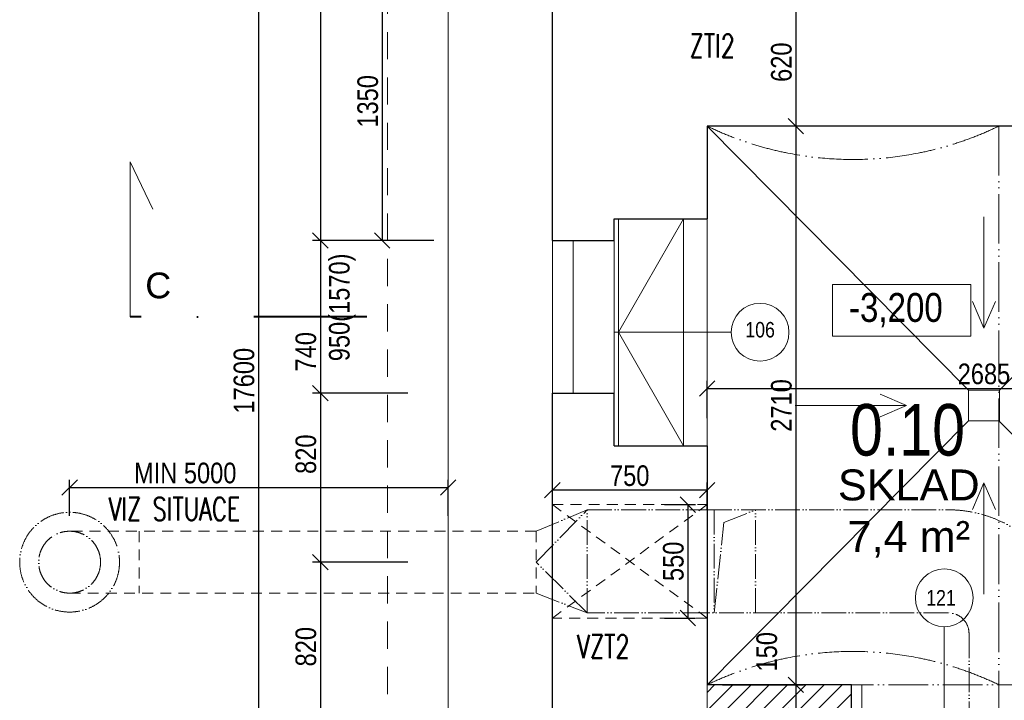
# Model space of a CAD drawing. Header units: millimetres. Extents: x -300958 to -108039, y 30118 to 292543.
# Tile 156 of 256: x -204290 to -199517, y 122560 to 125861. Entities that reach past the tile are written whole.
import ezdxf
from ezdxf.enums import TextEntityAlignment as Align

# ---------------------------------------------------------------- set-up
doc = ezdxf.new("R2010")
doc.units = ezdxf.units.MM
doc.header["$MEASUREMENT"] = 0
for name, pattern in [('ACAD_ISO05W100', [33, 24, -3, 0, -3, 0, -3]), ('DGN Style 2', [879.857395, 527.914437, -351.942958]), ('DGN Style 4', [1094.119168, 546.717885, -273.358943, 0.683397, -273.358943])]:
    doc.linetypes.add(name, pattern=pattern)
doc.layers.get('0').update_dxf_attribs({"lineweight": 13})
doc.layers.get('Defpoints').update_dxf_attribs({"color": 3, "lineweight": 13})
for name, color, linetype, lineweight in [('dims', 7, 'Continuous', 9), ('dvere', 7, 'Continuous', 9), ('Materiály', 1, 'Continuous', 13), ('navrh', 1, 'Continuous', 9), ('popis', 7, 'Continuous', 9), ('PSV', 7, 'Continuous', 13), ('rez', 7, 'Continuous', 13), ('tenka', 7, 'Continuous', 13), ('texts', 3, 'Continuous', 30), ('výškové kóty', 7, 'Continuous', 13), ('walls', 7, 'Continuous', 13), ('zařizovací předměty', 7, 'Continuous', 9)]:
    doc.layers.add(name, color=color, linetype=linetype, lineweight=lineweight)
doc.styles.add('GENERATED_STYLE_8', font='arial.ttf')
doc.styles.get("Standard").update_dxf_attribs({"font": 'txt.shx'})
doc.styles.add('STYLE-0', font='ARIALN.TTF')
doc.styles.add('Style-Arial', font='arial.ttf')
doc.dimstyles.new('arch', dxfattribs={"dimscale": 50, "dimtxt": 2.5, "dimasz": 2.5, "dimexe": 1.25, "dimexo": 0.9, "dimtad": 1, "dimdec": 0, "dimtxsty": 'STYLE-0', "dimblk": 'ARCHTICK', "dimcen": 2.5, "dimadec": 0, "dimazin": 0, "dimtfac": 1, "dimtdec": 0, "dimtmove": 2, "dimatfit": 3, "dimldrblk": 'ARCHTICK', "dimfxl": 0, "dimarcsym": 0})

# ---------------------------------------------------------------- blocks, each defined once
blk = doc.blocks.new('_ArchTick')
at = {"color": 0, "linetype": 'ByBlock', "flags": 128}
blk.add_lwpolyline([(-0.5, -0.5), (0.5, 0.5)], dxfattribs=at)
blk = doc.blocks.new('*D2497')
at = {"layer": 'Defpoints', "color": 0, "linetype": 'Continuous'}
for p in [(-200225.5, 125965), (-200527.2, 125345), (-200225.5, 125345)]:
    blk.add_point(p, dxfattribs=at)
at = {"layer": 'dims', "color": 0, "linetype": 'Continuous', "lineweight": -2}
for p, q in [((-200300.5, 125965), (-200564.7, 125965)), ((-200527.2, 125965), (-200527.2, 125345)), ((-200300.5, 125345), (-200564.7, 125345))]:
    blk.add_line(p, q, dxfattribs=at)
at = {"layer": 'dims', "color": 0, "linetype": 'Continuous', "lineweight": -2, "xscale": 75, "yscale": 75, "zscale": 75}
for p, rotation in [((-200527.2, 125965), 90), ((-200527.2, 125345), 270)]:
    blk.add_blockref('_ArchTick', p, dxfattribs=dict(at, rotation=rotation))
at = {"layer": 'dims', "color": 0, "linetype": 'Continuous', "insert": (-200597, 125655), "char_height": 100, "attachment_point": 5, "rotation": 90, "style": 'STYLE-0'}
blk.add_mtext('620', dxfattribs=at)
blk = doc.blocks.new('*D2499')
at = {"layer": 'Defpoints', "color": 0, "linetype": 'Continuous'}
for p in [(-200225.5, 125345), (-200957.6, 122635), (-200527.2, 122635)]:
    blk.add_point(p, dxfattribs=at)
at = {"layer": 'dims', "color": 0, "linetype": 'Continuous', "lineweight": -2}
for p, q in [((-200300.5, 125345), (-200564.7, 125345)), ((-200527.2, 125345), (-200527.2, 122635)), ((-200882.6, 122635), (-200489.7, 122635))]:
    blk.add_line(p, q, dxfattribs=at)
at = {"layer": 'dims', "color": 0, "linetype": 'Continuous', "lineweight": -2, "xscale": 75, "yscale": 75, "zscale": 75}
for p, rotation in [((-200527.2, 125345), 90), ((-200527.2, 122635), 270)]:
    blk.add_blockref('_ArchTick', p, dxfattribs=dict(at, rotation=rotation))
at = {"layer": 'dims', "color": 0, "linetype": 'Continuous', "insert": (-200597, 123990), "char_height": 100, "attachment_point": 5, "rotation": 90, "style": 'STYLE-0'}
blk.add_mtext('2710', dxfattribs=at)
blk = doc.blocks.new('*D2514')
at = {"layer": 'Defpoints', "color": 0, "linetype": 'Continuous'}
for p in [(-200957.6, 122635), (-200957.6, 122485), (-200527.2, 122485)]:
    blk.add_point(p, dxfattribs=at)
at = {"layer": 'dims', "color": 0, "linetype": 'Continuous', "lineweight": -2}
for p, q in [((-200882.6, 122635), (-200489.7, 122635)), ((-200527.2, 122635), (-200527.2, 122485)), ((-200882.6, 122485), (-200489.7, 122485))]:
    blk.add_line(p, q, dxfattribs=at)
at = {"layer": 'dims', "color": 0, "linetype": 'Continuous', "lineweight": -2, "xscale": 75, "yscale": 75, "zscale": 75}
for p, rotation in [((-200527.2, 122635), 90), ((-200527.2, 122485), 270)]:
    blk.add_blockref('_ArchTick', p, dxfattribs=dict(at, rotation=rotation))
at = {"layer": 'dims', "color": 0, "linetype": 'Continuous', "insert": (-200667.8, 122795.5), "char_height": 100, "attachment_point": 5, "rotation": 90, "style": 'STYLE-0'}
blk.add_mtext('150', dxfattribs=at)
blk = doc.blocks.new('*D2541')
at = {"layer": 'Defpoints', "color": 0, "linetype": 'Continuous'}
for p in [(-202332.6, 127875), (-202832.6, 124790), (-202332.6, 124790)]:
    blk.add_point(p, dxfattribs=at)
at = {"layer": 'dims', "color": 0, "linetype": 'Continuous', "lineweight": -2}
for p, q in [((-202407.6, 127875), (-202870.1, 127875)), ((-202832.6, 127875), (-202832.6, 124790)), ((-202407.6, 124790), (-202870.1, 124790))]:
    blk.add_line(p, q, dxfattribs=at)
at = {"layer": 'dims', "color": 0, "linetype": 'Continuous', "lineweight": -2, "xscale": 75, "yscale": 75, "zscale": 75}
for p, rotation in [((-202832.6, 127875), 90), ((-202832.6, 124790), 270)]:
    blk.add_blockref('_ArchTick', p, dxfattribs=dict(at, rotation=rotation))
at = {"layer": 'dims', "color": 0, "linetype": 'Continuous', "insert": (-202902.4, 126332.5), "char_height": 100, "attachment_point": 5, "rotation": 90, "style": 'STYLE-0'}
blk.add_mtext('2600', dxfattribs=at)
blk = doc.blocks.new('*D2542')
at = {"layer": 'Defpoints', "color": 0, "linetype": 'Continuous'}
for p in [(-202332.6, 124790), (-202832.6, 124050), (-202332.6, 124050)]:
    blk.add_point(p, dxfattribs=at)
at = {"layer": 'dims', "color": 0, "linetype": 'Continuous', "lineweight": -2}
for p, q in [((-202407.6, 124790), (-202870.1, 124790)), ((-202832.6, 124790), (-202832.6, 124050)), ((-202407.6, 124050), (-202870.1, 124050))]:
    blk.add_line(p, q, dxfattribs=at)
at = {"layer": 'dims', "color": 0, "linetype": 'Continuous', "lineweight": -2, "xscale": 75, "yscale": 75, "zscale": 75}
for p, rotation in [((-202832.6, 124790), 90), ((-202832.6, 124050), 270)]:
    blk.add_blockref('_ArchTick', p, dxfattribs=dict(at, rotation=rotation))
at = {"layer": 'dims', "color": 0, "linetype": 'Continuous', "insert": (-202902.4, 124250.5), "char_height": 100, "attachment_point": 5, "rotation": 90, "style": 'STYLE-0'}
blk.add_mtext('740', dxfattribs=at)
blk = doc.blocks.new('*D2543')
at = {"layer": 'Defpoints', "color": 0, "linetype": 'Continuous'}
for p in [(-202332.6, 123230), (-202832.6, 122410), (-202332.6, 122410)]:
    blk.add_point(p, dxfattribs=at)
at = {"layer": 'dims', "color": 0, "linetype": 'Continuous', "lineweight": -2}
for p, q in [((-202407.6, 123230), (-202870.1, 123230)), ((-202832.6, 123230), (-202832.6, 122410)), ((-202407.6, 122410), (-202870.1, 122410))]:
    blk.add_line(p, q, dxfattribs=at)
at = {"layer": 'dims', "color": 0, "linetype": 'Continuous', "lineweight": -2, "xscale": 75, "yscale": 75, "zscale": 75}
for p, rotation in [((-202832.6, 123230), 90), ((-202832.6, 122410), 270)]:
    blk.add_blockref('_ArchTick', p, dxfattribs=dict(at, rotation=rotation))
at = {"layer": 'dims', "color": 0, "linetype": 'Continuous', "insert": (-202902.4, 122820), "char_height": 100, "attachment_point": 5, "rotation": 90, "style": 'STYLE-0'}
blk.add_mtext('820', dxfattribs=at)
blk = doc.blocks.new('*D2550')
at = {"layer": 'Defpoints', "color": 0, "linetype": 'Continuous'}
for p in [(-202332.6, 132620), (-203132.6, 115020), (-202332.6, 115020)]:
    blk.add_point(p, dxfattribs=at)
at = {"layer": 'dims', "color": 0, "linetype": 'Continuous', "lineweight": -2}
for p, q in [((-202407.6, 132620), (-203170.1, 132620)), ((-203132.6, 132620), (-203132.6, 115020)), ((-202407.6, 115020), (-203170.1, 115020))]:
    blk.add_line(p, q, dxfattribs=at)
at = {"layer": 'dims', "color": 0, "linetype": 'Continuous', "lineweight": -2, "xscale": 75, "yscale": 75, "zscale": 75}
for p, rotation in [((-203132.6, 132620), 90), ((-203132.6, 115020), 270)]:
    blk.add_blockref('_ArchTick', p, dxfattribs=dict(at, rotation=rotation))
at = {"layer": 'dims', "color": 0, "linetype": 'Continuous', "insert": (-203202.4, 124110.1), "char_height": 100, "attachment_point": 5, "rotation": 90, "style": 'STYLE-0'}
blk.add_mtext('17600', dxfattribs=at)
blk = doc.blocks.new('*D2610')
at = {"layer": 'Defpoints', "color": 0, "linetype": 'Continuous'}
for p in [(-198272.6, 124072.7), (-198272.6, 123928.6), (-200957.6, 123853.6)]:
    blk.add_point(p, dxfattribs=at)
at = {"layer": 'dims', "color": 0, "linetype": 'Continuous', "lineweight": -2}
for p, q in [((-200957.6, 123928.6), (-200957.6, 124110.2)), ((-200957.6, 124072.7), (-198272.6, 124072.7)), ((-198272.6, 124003.6), (-198272.6, 124110.2))]:
    blk.add_line(p, q, dxfattribs=at)
at = {"layer": 'dims', "color": 0, "linetype": 'Continuous', "lineweight": -2, "xscale": 75, "yscale": 75, "zscale": 75, "rotation": 180}
blk.add_blockref('_ArchTick', (-200957.6, 124072.7), dxfattribs=at)
at = {"layer": 'dims', "color": 0, "linetype": 'Continuous', "lineweight": -2, "xscale": 75, "yscale": 75, "zscale": 75}
blk.add_blockref('_ArchTick', (-198272.6, 124072.7), dxfattribs=at)
at = {"layer": 'dims', "color": 0, "linetype": 'Continuous', "insert": (-199615.1, 124142.5), "char_height": 100, "attachment_point": 5, "style": 'STYLE-0'}
blk.add_mtext('2685', dxfattribs=at)
blk = doc.blocks.new('*U48')
at = {"layer": 'rez', "linetype": 'DGN Style 4', "lineweight": 40}
blk.add_line((-376.1, 573.9), (-376.1, -573.9), dxfattribs=at)
at = {"layer": 'rez', "linetype": 'Continuous', "lineweight": 0, "flags": 128}
blk.add_lwpolyline([(-376.1, -573.9), (376.1, -573.9), (146.2, -463.7)], dxfattribs=at)
blk = doc.blocks.new('*D2153')
at = {"layer": 'Defpoints', "color": 0, "linetype": 'Continuous'}
for p in [(-202207.6, 126140), (-202532.6, 124790), (-202207.6, 124790)]:
    blk.add_point(p, dxfattribs=at)
at = {"layer": 'dims', "color": 0, "linetype": 'Continuous', "lineweight": -2}
for p, q in [((-202282.6, 126140), (-202570.1, 126140)), ((-202532.6, 126140), (-202532.6, 124790)), ((-202282.6, 124790), (-202570.1, 124790))]:
    blk.add_line(p, q, dxfattribs=at)
at = {"layer": 'dims', "color": 0, "linetype": 'Continuous', "lineweight": -2, "xscale": 75, "yscale": 75, "zscale": 75}
for p, rotation in [((-202532.6, 126140), 90), ((-202532.6, 124790), 270)]:
    blk.add_blockref('_ArchTick', p, dxfattribs=dict(at, rotation=rotation))
at = {"layer": 'dims', "color": 0, "linetype": 'Continuous', "insert": (-202602.4, 125465), "char_height": 100, "attachment_point": 5, "rotation": 90, "style": 'STYLE-0'}
blk.add_mtext('1350', dxfattribs=at)
blk = doc.blocks.new('*D2225')
at = {"layer": 'Defpoints', "color": 0, "linetype": 'Continuous'}
for p in [(-202212.6, 123592), (-204048.2, 123380), (-202212.6, 123380)]:
    blk.add_point(p, dxfattribs=at)
at = {"layer": 'dims', "color": 0, "linetype": 'Continuous', "lineweight": -2}
for p, q in [((-204048.2, 123455), (-204048.2, 123629.5)), ((-204048.2, 123592), (-202212.6, 123592)), ((-202212.6, 123455), (-202212.6, 123629.5))]:
    blk.add_line(p, q, dxfattribs=at)
at = {"layer": 'dims', "color": 0, "linetype": 'Continuous', "lineweight": -2, "xscale": 75, "yscale": 75, "zscale": 75, "rotation": 180}
blk.add_blockref('_ArchTick', (-204048.2, 123592), dxfattribs=at)
at = {"layer": 'dims', "color": 0, "linetype": 'Continuous', "lineweight": -2, "xscale": 75, "yscale": 75, "zscale": 75}
blk.add_blockref('_ArchTick', (-202212.6, 123592), dxfattribs=at)
at = {"layer": 'dims', "color": 0, "linetype": 'Continuous', "insert": (-203487.7, 123661.8), "char_height": 100, "attachment_point": 5, "style": 'STYLE-0'}
blk.add_mtext('MIN 5000', dxfattribs=at)
blk = doc.blocks.new('*D2051')
at = {"layer": 'Defpoints', "color": 0, "linetype": 'Continuous'}
for p in [(-201239.8, 123509), (-201239.8, 122959), (-201051, 122959)]:
    blk.add_point(p, dxfattribs=at)
at = {"layer": 'dims', "color": 0, "linetype": 'Continuous', "lineweight": -2}
for p, q in [((-201164.8, 123509), (-201013.5, 123509)), ((-201051, 123509), (-201051, 122959)), ((-201164.8, 122959), (-201013.5, 122959))]:
    blk.add_line(p, q, dxfattribs=at)
at = {"layer": 'dims', "color": 0, "linetype": 'Continuous', "lineweight": -2, "xscale": 75, "yscale": 75, "zscale": 75}
for p, rotation in [((-201051, 123509), 90), ((-201051, 122959), 270)]:
    blk.add_blockref('_ArchTick', p, dxfattribs=dict(at, rotation=rotation))
at = {"layer": 'dims', "color": 0, "linetype": 'Continuous', "insert": (-201120.8, 123234), "char_height": 100, "attachment_point": 5, "rotation": 90, "style": 'STYLE-0'}
blk.add_mtext('550', dxfattribs=at)
blk = doc.blocks.new('*D2052')
at = {"layer": 'Defpoints', "color": 0, "linetype": 'Continuous'}
for p in [(-201707.6, 123579.1), (-201707.6, 123406.8), (-200957.6, 123406.8)]:
    blk.add_point(p, dxfattribs=at)
at = {"layer": 'dims', "color": 0, "linetype": 'Continuous', "lineweight": -2}
for p, q in [((-201707.6, 123481.8), (-201707.6, 123616.6)), ((-200957.6, 123481.8), (-200957.6, 123616.6)), ((-200957.6, 123579.1), (-201707.6, 123579.1))]:
    blk.add_line(p, q, dxfattribs=at)
at = {"layer": 'dims', "color": 0, "linetype": 'Continuous', "lineweight": -2, "xscale": 75, "yscale": 75, "zscale": 75, "rotation": 180}
blk.add_blockref('_ArchTick', (-201707.6, 123579.1), dxfattribs=at)
at = {"layer": 'dims', "color": 0, "linetype": 'Continuous', "lineweight": -2, "xscale": 75, "yscale": 75, "zscale": 75}
blk.add_blockref('_ArchTick', (-200957.6, 123579.1), dxfattribs=at)
at = {"layer": 'dims', "color": 0, "linetype": 'Continuous', "insert": (-201332.6, 123648.9), "char_height": 100, "attachment_point": 5, "style": 'STYLE-0'}
blk.add_mtext('750', dxfattribs=at)
blk = doc.blocks.new('*D2079')
at = {"layer": 'Defpoints', "color": 0, "linetype": 'Continuous'}
for p in [(-202332.6, 124050), (-202832.6, 123230), (-202332.6, 123230)]:
    blk.add_point(p, dxfattribs=at)
at = {"layer": 'dims', "color": 0, "linetype": 'Continuous', "lineweight": -2}
for p, q in [((-202407.6, 124050), (-202870.1, 124050)), ((-202832.6, 124050), (-202832.6, 123230)), ((-202407.6, 123230), (-202870.1, 123230))]:
    blk.add_line(p, q, dxfattribs=at)
at = {"layer": 'dims', "color": 0, "linetype": 'Continuous', "lineweight": -2, "xscale": 75, "yscale": 75, "zscale": 75}
for p, rotation in [((-202832.6, 124050), 90), ((-202832.6, 123230), 270)]:
    blk.add_blockref('_ArchTick', p, dxfattribs=dict(at, rotation=rotation))
at = {"layer": 'dims', "color": 0, "linetype": 'Continuous', "insert": (-202902.4, 123753.7), "char_height": 100, "attachment_point": 5, "rotation": 90, "style": 'STYLE-0'}
blk.add_mtext('820', dxfattribs=at)

msp = doc.modelspace()

# ---------------------------------------------------------------- hatches: boundary and pattern name
at = {"layer": 'Materiály', "linetype": 'Continuous'}
h = msp.add_hatch(dxfattribs=at)
h.set_pattern_fill('ANSI31', color=256, scale=500, style=0)
h.set_pattern_definition([(45, (31500, 0), (-44.194174, 44.194174), [])])
h.paths.add_polyline_path([(-200257.6, 122485), (-200257.6, 122635), (-200957.6, 122635), (-200957.6, 122485)])
h.paths.add_polyline_path([(-199357.6, 122635), (-199357.6, 122485), (-198057.6, 122485), (-198057.6, 122635)])
h.paths.add_polyline_path([(-197957.6, 122485), (-197957.6, 122635), (-198057.6, 122635), (-198057.6, 122485)])
h.paths.add_polyline_path([(-196572.6, 122485), (-196572.6, 122435), (-196472.6, 122435), (-196472.6, 122685), (-196572.6, 122685), (-196572.6, 122635), (-197957.6, 122635), (-197957.6, 122485)])

# ---------------------------------------------------------------- linework, layer by layer
at = {"layer": 'dvere', "linetype": 'Continuous'}
for p, q in [((-199807.6, 122916.9), (-199807.6, 121647.7)), ((-200207.6, 122485), (-200207.6, 122635))]:
    msp.add_line(p, q, dxfattribs=at)
at = {"layer": 'dvere', "linetype": 'ACAD_ISO05W100', "ltscale": 8}
msp.add_line((-199357.6, 122635), (-200257.6, 122635), dxfattribs=at)
at = {"layer": 'navrh', "linetype": 'Continuous'}
for p, q in [((-202212.6, 126140), (-202212.6, 114515)), ((-201387.6, 124895), (-201387.6, 123795)), ((-201072.6, 124895), (-201072.6, 123795)), ((-200957.6, 124895), (-200957.6, 123795)), ((-201707.6, 124790), (-201707.6, 124050)), ((-201607.6, 124790), (-201607.6, 124050)), ((-201407.6, 124050), (-201407.6, 124790))]:
    msp.add_line(p, q, dxfattribs=at)
at = {"layer": 'navrh', "linetype": 'Continuous', "lineweight": 30}
for p, q in [((-200257.6, 122635), (-200957.6, 122635)), ((-200257.6, 122485), (-200257.6, 122635))]:
    msp.add_line(p, q, dxfattribs=at)
at = {"layer": 'navrh', "linetype": 'Continuous', "flags": 128}
msp.add_lwpolyline([(-201072.6, 124895), (-201387.6, 124345), (-201072.6, 123795)], dxfattribs=at)
at = {"layer": 'PSV', "linetype": 'Continuous', "lineweight": 0}
msp.add_line((-200840.6, 124345), (-201407.6, 124345), dxfattribs=at)
for centre in [(-200700.6, 124345), (-199807.6, 123057)]:
    msp.add_circle(centre, 140.1, dxfattribs=at)
at = {"layer": 'tenka', "linetype": 'DGN Style 2', "ltscale": 0.25}
msp.add_line((-202507.6, 132620), (-202507.6, 114220), dxfattribs=at)
at = {"layer": 'tenka', "linetype": 'Continuous'}
for p, q in [((-199690.1, 124065), (-200957.6, 125345)), ((-199540.1, 124065), (-198272.6, 125345)), ((-201407.6, 124790), (-201407.6, 124050)), ((-199690.1, 123915), (-200957.6, 122635)), ((-199542.6, 123915), (-198272.6, 122635)), ((-200957.6, 122485), (-200957.6, 122635))]:
    msp.add_line(p, q, dxfattribs=at)
at = {"layer": 'tenka', "linetype": 'DGN Style 2', "ltscale": 0.1}
for p, q in [((-201707.6, 123509), (-200957.6, 123509)), ((-201707.6, 122959), (-200957.6, 123509)), ((-201707.6, 123509), (-200957.6, 122959)), ((-201786.6, 123380), (-204048.2, 123380)), ((-203711.2, 123380), (-203711.2, 123080)), ((-201786.6, 123380), (-201786.6, 123080)), ((-204048.2, 123080), (-201786.6, 123080)), ((-200957.6, 122959), (-201707.6, 122959))]:
    msp.add_line(p, q, dxfattribs=at)
at = {"layer": 'tenka', "linetype": 'ACAD_ISO05W100', "ltscale": 10, "flags": 128}
for points in [[(-199542.6, 125345, -0.229023), (-200957.6, 125345)], [(-199542.6, 122635, 0.229023), (-200957.6, 122635)]]:
    msp.add_lwpolyline(points, format="xyb", dxfattribs=at)
msp.add_lwpolyline([(-199542.6, 125345), (-199542.6, 120790)], dxfattribs=at)
at = {"layer": 'tenka', "linetype": 'Continuous', "flags": 128}
for points in [[(-199615.1, 124905), (-199615.1, 124365), (-199670.2, 124493.9), (-199615.1, 124365), (-199560, 124493.9)], [(-200530.1, 123990), (-199990.1, 123990), (-200119, 124045.1), (-199990.1, 123990), (-200119, 123934.9)], [(-199615.1, 123075), (-199615.1, 123615), (-199670.2, 123486), (-199615.1, 123615), (-199560, 123486)]]:
    msp.add_lwpolyline(points, dxfattribs=at)
at = {"layer": 'tenka', "linetype": 'Continuous'}
msp.add_lwpolyline([(-199690.1, 123915), (-199540.1, 123915), (-199540.1, 124065), (-199690.1, 124065)], close=True, dxfattribs=at)
at = {"layer": 'výškové kóty', "linetype": 'Continuous', "lineweight": 0, "flags": 128}
msp.add_lwpolyline([(-200350.1, 124576.3), (-199679.4, 124576.3), (-199679.4, 124326.7), (-200350.1, 124326.7)], close=True, dxfattribs=at)
at = {"layer": 'walls', "linetype": 'Continuous', "lineweight": 30}
for p, q in [((-198272.6, 125345), (-200957.6, 125345)), ((-200957.6, 125345), (-200957.6, 124895)), ((-201407.6, 124895), (-200957.6, 124895)), ((-201407.6, 124790), (-201407.6, 124895)), ((-201707.6, 124790), (-201407.6, 124790)), ((-201707.6, 124050), (-201407.6, 124050)), ((-201407.6, 123795), (-201407.6, 124050)), ((-201407.6, 123795), (-200957.6, 123795))]:
    msp.add_line(p, q, dxfattribs=at)
at = {"layer": 'walls', "linetype": 'Continuous', "lineweight": 30, "flags": 128}
for points in [[(-201707.6, 124790), (-201707.6, 127875)], [(-201707.6, 122410), (-201707.6, 124050)], [(-200957.6, 123795), (-200957.6, 122635)]]:
    msp.add_lwpolyline(points, dxfattribs=at)
at = {"layer": 'zařizovací předměty', "linetype": 'ACAD_ISO05W100', "lineweight": 0, "ltscale": 5}
for p, q in [((-201786.6, 123380), (-201538.6, 123484)), ((-201786.6, 123230), (-201538.6, 123484)), ((-201538.6, 122984), (-201538.6, 123484)), ((-201538.6, 123484), (-200957.6, 123484)), ((-200957.6, 123484), (-199787.6, 123484)), ((-200922.6, 123484), (-200922.6, 122984)), ((-200876.6, 123422), (-200722.6, 123484)), ((-200722.6, 122984), (-200722.6, 123484)), ((-200922.6, 122984), (-200876.6, 123422)), ((-201538.6, 122984), (-201786.6, 123230)), ((-201786.6, 123080), (-201538.6, 122984)), ((-200957.6, 122984), (-201538.6, 122984)), ((-199787.6, 122984), (-200957.6, 122984)), ((-199687.6, 120121.4), (-199687.6, 122884))]:
    msp.add_line(p, q, dxfattribs=at)
for radius in [242, 150]:
    msp.add_circle((-204048.2, 123230), radius, dxfattribs=at)
for radius in [600, 100]:
    msp.add_arc((-199787.6, 122884), radius, 0, 90, dxfattribs=at)

# ---------------------------------------------------------------- block references
at = {"layer": 'rez', "linetype": 'DGN Style 4', "lineweight": 40, "xscale": -1, "rotation": 270}
msp.add_blockref('*U48', (-203181.5, 124796.1), dxfattribs=at)

# ---------------------------------------------------------------- texts
at = {"layer": 'dims', "linetype": 'Continuous', "style": 'STYLE-0'}
msp.add_text('950(1570)', height=100, rotation=90, dxfattribs=at).set_placement((-202740.8, 124465.8), align=Align.MIDDLE_CENTER)
at = {"layer": 'popis', "linetype": 'Continuous', "char_height": 112, "attachment_point": 4, "rotation": 0.0012, "line_spacing_factor": 0.765173, "style": 'Style-Arial'}
for s, insert in [('{\\Fromans|c238;\\W0.7143;ZTI2}', (-201042.3, 125734.1)), ('{\\Fromans|c238;\\W0.7143;VIZ SITUACE}', (-203858.4, 123487.6)), ('{\\Fromans|c238;\\W0.71429;VZT2}', (-201587, 122821))]:
    msp.add_mtext(s, dxfattribs=dict(at, insert=insert))
at = {"layer": 'popis', "linetype": 'Continuous', "lineweight": 0, "insert": (-199979.7, 123679.6), "char_height": 150, "width": 1303.837, "attachment_point": 2, "style": 'GENERATED_STYLE_8'}
msp.add_mtext('SKLAD\\P7,4 m²', dxfattribs=at)
at = {"layer": 'PSV', "linetype": 'Continuous', "lineweight": 0, "style": 'STYLE-0'}
for s, p in [('106', (-200700.5, 124357.4)), ('121', (-199823.5, 123057))]:
    msp.add_text(s, height=75, dxfattribs=at).set_placement(p, align=Align.MIDDLE_CENTER)
at = {"layer": 'rez', "linetype": 'Continuous', "lineweight": 0, "insert": (-203681.6, 124508), "char_height": 125, "width": 306.942, "attachment_point": 7, "style": 'GENERATED_STYLE_8'}
msp.add_mtext('C', dxfattribs=at)
at = {"layer": 'texts', "linetype": 'Continuous', "lineweight": 0, "insert": (-199985.9, 123870.3), "char_height": 250, "attachment_point": 5, "line_spacing_factor": 0.725795}
msp.add_mtext('\\fArial Narrow|b0|i0|c238|p39;0.10', dxfattribs=at)
at = {"layer": 'výškové kóty', "linetype": 'Continuous', "lineweight": 0, "insert": (-200269.6, 124535.4), "char_height": 140, "width": 1046.843, "attachment_point": 1, "style": 'STYLE-0'}
msp.add_mtext('-3,200', dxfattribs=at)

# ---------------------------------------------------------------- dimensions: what is measured, and where the dimension line sits
at = {"layer": 'dims', "linetype": 'Continuous'}
for base, p1, p2, picture, middle in [((-203132.6, 115020), (-202332.6, 132620), (-202332.6, 115020), '*D2550', (-203202.4, 124110.1)), ((-202832.6, 124050), (-202332.6, 124790), (-202332.6, 124050), '*D2542', (-202902.4, 124250.5)), ((-202832.6, 123230), (-202332.6, 124050), (-202332.6, 123230), '*D2079', (-202902.4, 123753.7)), ((-200527.2, 122485), (-200957.6, 122635), (-200957.6, 122485), '*D2514', (-200667.8, 122795.5))]:
    dim = msp.add_linear_dim(base=base, p1=p1, p2=p2, angle=270, dimstyle='arch', override={"dimtxt": 2, "dimasz": 1.5, "dimexe": 0.75, "dimexo": 1.5, "dimgap": 0.375, "dimcen": 0.05}, dxfattribs=at)
    dim.commit()
    dim.dimension.update_dxf_attribs({"geometry": picture, "text_midpoint": middle, "dimtype": 160})
dim = msp.add_linear_dim(base=(-202832.6, 124790), p1=(-202332.6, 127875), p2=(-202332.6, 124790), angle=270, text='2600', dimstyle='arch', override={"dimtxt": 2, "dimasz": 1.5, "dimexe": 0.75, "dimexo": 1.5, "dimgap": 0.375, "dimcen": 0.05}, dxfattribs=at)
dim.commit()
dim.dimension.update_dxf_attribs({"geometry": '*D2541', "text_midpoint": (-202902.4, 126332.5)})
for base, p1, p2, angle, picture, middle in [((-202532.6, 124790), (-202207.6, 126140), (-202207.6, 124790), 270, '*D2153', (-202602.4, 125465)), ((-200527.2, 125345), (-200225.5, 125965), (-200225.5, 125345), 270, '*D2497', (-200597, 125655)), ((-200527.2, 122635), (-200225.5, 125345), (-200957.6, 122635), 270, '*D2499', (-200597, 123990)), ((-201707.6, 123579.1), (-200957.6, 123406.8), (-201707.6, 123406.8), 180, '*D2052', (-201332.6, 123648.9)), ((-201051, 122959), (-201239.8, 123509), (-201239.8, 122959), 270, '*D2051', (-201120.8, 123234)), ((-202832.6, 122410), (-202332.6, 123230), (-202332.6, 122410), 270, '*D2543', (-202902.4, 122820))]:
    dim = msp.add_linear_dim(base=base, p1=p1, p2=p2, angle=angle, dimstyle='arch', override={"dimtxt": 2, "dimasz": 1.5, "dimexe": 0.75, "dimexo": 1.5, "dimgap": 0.375, "dimcen": 0.05}, dxfattribs=at)
    dim.commit()
    dim.dimension.update_dxf_attribs({"geometry": picture, "text_midpoint": middle})
dim = msp.add_linear_dim(base=(-198272.6, 124072.7), p1=(-200957.6, 123853.6), p2=(-198272.6, 123928.6), dimstyle='arch', override={"dimtxt": 2, "dimasz": 1.5, "dimexe": 0.75, "dimexo": 1.5, "dimgap": 0.375, "dimcen": 0.05}, dxfattribs=at)
dim.commit()
dim.dimension.update_dxf_attribs({"geometry": '*D2610', "text_midpoint": (-199615.1, 124142.5)})
dim = msp.add_linear_dim(base=(-202212.6, 123592), p1=(-204048.2, 123380), p2=(-202212.6, 123380), text='MIN 5000', dimstyle='arch', override={"dimtxt": 2, "dimasz": 1.5, "dimexe": 0.75, "dimexo": 1.5, "dimgap": 0.375, "dimcen": 0.05}, dxfattribs=at)
dim.commit()
dim.dimension.update_dxf_attribs({"geometry": '*D2225', "text_midpoint": (-203487.7, 123661.8), "dimtype": 160})

doc.saveas('drawing.dxf')
